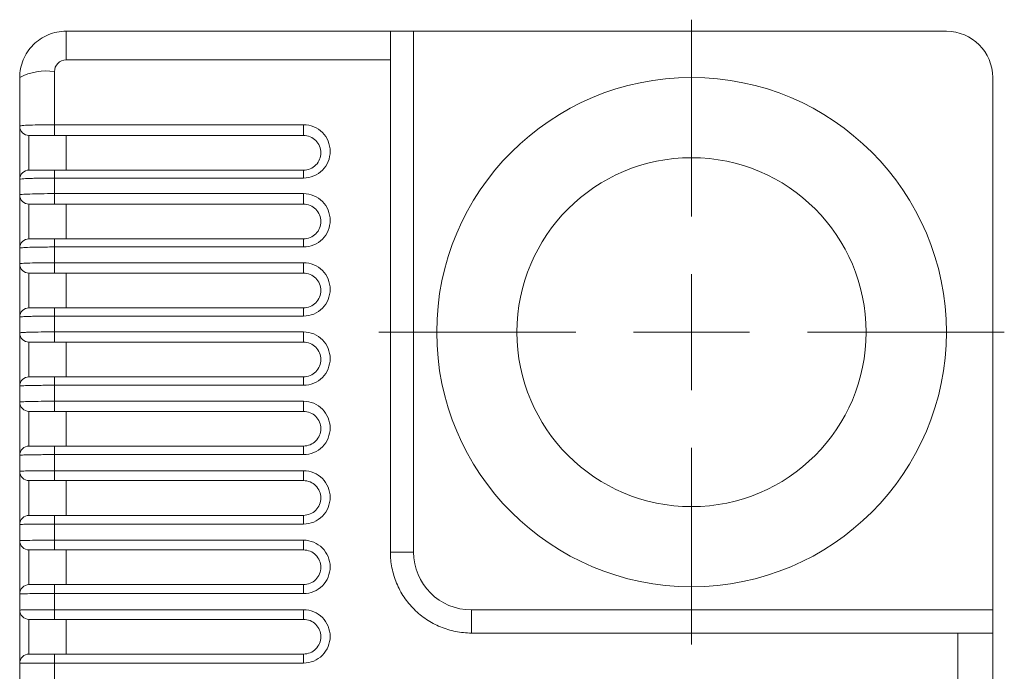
# Model space of a CAD drawing. Header units: millimetres. Extents: x 25 to 180, y 80 to 202.
# Tile 6 of 8: x 81 to 124, y 174 to 202. Entities that reach past the tile are written whole.
import ezdxf

# ---------------------------------------------------------------- set-up
doc = ezdxf.new("R2010")
doc.units = ezdxf.units.MM
doc.layers.add('___VS___', color=7, linetype='Continuous', lineweight=15)

# ---------------------------------------------------------------- blocks, each defined once
blk = doc.blocks.new('SW_CENTERMARKSYMBOL_1')
at = {"layer": '___VS___', "color": 0}
for p, q in [((0, 5), (0, 13.5)), ((0, 0), (0, 2.5)), ((-5, 0), (-13.5, 0)), ((0, 0), (-2.5, 0)), ((0, 0), (0, -2.5)), ((0, 0), (2.5, 0)), ((5, 0), (13.5, 0)), ((0, -5), (0, -13.5))]:
    blk.add_line(p, q, dxfattribs=at)

msp = doc.modelspace()

# ---------------------------------------------------------------- linework, layer by layer
at = {"color": 7, "linetype": 'Continuous', "lineweight": 15}
for p, q in [((83.06, 201.632), (83.06, 200.392)), ((83.06, 201.632), (97.06, 201.632)), ((97.06, 201.632), (97.06, 200.392)), ((97.06, 201.632), (98.06, 201.632)), ((98.06, 201.632), (98.06, 179.132)), ((98.06, 201.632), (121.06, 201.632)), ((97.06, 200.392), (83.06, 200.392)), ((97.06, 179.132), (97.06, 200.392)), ((82.56, 199.887), (82.56, 197.595)), ((81.06, 197.532), (81.06, 199.632)), ((123.06, 176.632), (123.06, 199.632)), ((81.06, 195.232), (81.06, 197.532)), ((82.56, 197.595), (93.31, 197.595)), ((82.56, 197.132), (82.56, 197.595)), ((93.31, 197.595), (93.31, 197.132)), ((81.46, 197.132), (81.46, 195.632)), ((93.31, 197.132), (82.56, 197.132)), ((83.06, 195.632), (83.06, 197.132)), ((82.56, 195.29), (82.56, 195.632)), ((82.56, 195.632), (93.31, 195.632)), ((93.31, 195.29), (93.31, 195.632)), ((81.06, 194.561), (81.06, 195.232)), ((82.56, 195.29), (82.56, 194.617)), ((93.31, 195.29), (82.56, 195.29)), ((81.06, 192.261), (81.06, 194.561)), ((82.56, 194.617), (93.31, 194.617)), ((82.56, 194.161), (82.56, 194.617)), ((93.31, 194.617), (93.31, 194.161)), ((81.46, 194.161), (81.46, 192.661)), ((93.31, 194.161), (82.56, 194.161)), ((83.06, 192.661), (83.06, 194.161)), ((82.56, 192.312), (82.56, 192.661)), ((82.56, 192.661), (93.31, 192.661)), ((93.31, 192.312), (93.31, 192.661)), ((81.06, 191.583), (81.06, 192.261)), ((82.56, 192.312), (82.56, 191.633)), ((93.31, 192.312), (82.56, 192.312)), ((81.06, 189.283), (81.06, 191.583)), ((82.56, 191.633), (93.31, 191.633)), ((82.56, 191.183), (82.56, 191.633)), ((93.31, 191.633), (93.31, 191.183)), ((81.46, 191.183), (81.46, 189.683)), ((93.31, 191.183), (82.56, 191.183)), ((83.06, 189.683), (83.06, 191.183)), ((82.56, 189.327), (82.56, 189.683)), ((82.56, 189.683), (93.31, 189.683)), ((93.31, 189.327), (93.31, 189.683)), ((81.06, 188.6), (81.06, 189.283)), ((82.56, 189.327), (82.56, 188.642)), ((93.31, 189.327), (82.56, 189.327)), ((81.06, 186.3), (81.06, 188.6)), ((82.56, 188.642), (93.31, 188.642)), ((82.56, 188.2), (82.56, 188.642)), ((93.31, 188.642), (93.31, 188.2)), ((81.46, 188.2), (81.46, 186.7)), ((93.31, 188.2), (82.56, 188.2)), ((83.06, 186.7), (83.06, 188.2)), ((82.56, 186.337), (82.56, 186.7)), ((82.56, 186.7), (93.31, 186.7)), ((93.31, 186.337), (93.31, 186.7)), ((81.06, 185.611), (81.06, 186.3)), ((82.56, 186.337), (82.56, 185.647)), ((93.31, 186.337), (82.56, 186.337)), ((81.06, 183.311), (81.06, 185.611)), ((82.56, 185.647), (93.31, 185.647)), ((82.56, 185.211), (82.56, 185.647)), ((93.31, 185.647), (93.31, 185.211)), ((81.46, 185.211), (81.46, 183.711)), ((93.31, 185.211), (82.56, 185.211)), ((83.06, 183.711), (83.06, 185.211)), ((82.56, 183.341), (82.56, 183.711)), ((82.56, 183.711), (93.31, 183.711)), ((93.31, 183.341), (93.31, 183.711)), ((81.06, 182.618), (81.06, 183.311)), ((82.56, 183.341), (82.56, 182.647)), ((93.31, 183.341), (82.56, 183.341)), ((81.06, 180.318), (81.06, 182.618)), ((82.56, 182.647), (93.31, 182.647)), ((82.56, 182.218), (82.56, 182.647)), ((93.31, 182.647), (93.31, 182.218)), ((81.46, 182.218), (81.46, 180.718)), ((93.31, 182.218), (82.56, 182.218)), ((83.06, 180.718), (83.06, 182.218)), ((82.56, 180.342), (82.56, 180.718)), ((82.56, 180.718), (93.31, 180.718)), ((93.31, 180.342), (93.31, 180.718)), ((81.06, 179.623), (81.06, 180.318)), ((82.56, 180.342), (82.56, 179.644)), ((93.31, 180.342), (82.56, 180.342)), ((81.06, 177.323), (81.06, 179.623)), ((82.56, 179.644), (93.31, 179.644)), ((82.56, 179.223), (82.56, 179.644)), ((93.31, 179.644), (93.31, 179.223)), ((81.46, 179.223), (81.46, 177.723)), ((93.31, 179.223), (82.56, 179.223)), ((83.06, 177.723), (83.06, 179.223)), ((98.06, 179.132), (97.06, 179.132)), ((82.56, 177.339), (82.56, 177.723)), ((82.56, 177.723), (93.31, 177.723)), ((93.31, 177.339), (93.31, 177.723)), ((81.06, 176.624), (81.06, 177.323)), ((82.56, 177.339), (82.56, 176.639)), ((93.31, 177.339), (82.56, 177.339)), ((81.06, 174.324), (81.06, 176.624)), ((82.56, 176.639), (93.31, 176.639)), ((82.56, 176.224), (82.56, 176.639)), ((93.31, 176.639), (93.31, 176.224)), ((100.56, 176.632), (123.06, 176.632)), ((100.56, 176.632), (100.56, 175.632)), ((123.06, 176.632), (123.06, 175.632)), ((81.46, 176.224), (81.46, 174.724)), ((93.31, 176.224), (82.56, 176.224)), ((83.06, 174.724), (83.06, 176.224)), ((121.56, 175.632), (100.56, 175.632)), ((121.56, 170.63), (121.56, 175.632)), ((123.06, 175.632), (123.06, 170.629)), ((82.56, 174.334), (82.56, 174.724)), ((82.56, 174.724), (93.31, 174.724)), ((93.31, 174.334), (93.31, 174.724)), ((81.06, 173.625), (81.06, 174.324)), ((82.56, 174.334), (82.56, 173.633)), ((93.31, 174.334), (82.56, 174.334))]:
    msp.add_line(p, q, dxfattribs=at)
for radius in [11, 7.536]:
    msp.add_circle((110.06, 188.632), radius, dxfattribs=at)
for centre, radius, start, end in [((121.06, 199.632), 2, 0, 90), ((82.196, 197.491), 2.424, 81.3608, 117.9385), ((81.46, 197.532), 0.4, 180, 270), ((81.46, 195.232), 0.4, 90, 180), ((81.46, 194.561), 0.4, 180, 270), ((81.46, 192.261), 0.4, 90, 180), ((81.46, 191.583), 0.4, 180, 270), ((81.46, 189.283), 0.4, 90, 180), ((81.46, 188.6), 0.4, 180, 270), ((81.46, 186.3), 0.4, 90, 180), ((81.46, 185.611), 0.4, 180, 270), ((81.46, 183.311), 0.4, 90, 180), ((81.46, 182.618), 0.4, 180, 270), ((81.46, 180.318), 0.4, 90, 180), ((81.46, 179.623), 0.4, 180, 270), ((100.56, 179.132), 2.5, 180, 270), ((81.46, 177.323), 0.4, 90, 180), ((81.46, 176.624), 0.4, 180, 270), ((81.46, 174.324), 0.4, 90, 180)]:
    msp.add_arc(centre, radius, start, end, dxfattribs=at)
for points, knots in [([(83.06, 201.632), (82.928, 201.632), (82.798, 201.619), (82.542, 201.569), (82.415, 201.53), (82.173, 201.43), (82.058, 201.368), (81.841, 201.223), (81.738, 201.139), (81.461, 200.862), (81.312, 200.639), (81.113, 200.159), (81.06, 199.896), (81.06, 199.632)], [0, 0, 0, 0, 0.125, 0.125, 0.25, 0.25, 0.375, 0.375, 0.5, 0.5, 0.75, 0.75, 1, 1, 1, 1]), ([(82.56, 199.887), (82.56, 200.019), (82.613, 200.149), (82.796, 200.335), (82.926, 200.392), (83.06, 200.392)], [0, 0, 0, 0, 0.5, 0.5, 1, 1, 1, 1]), ([(81.06, 197.532), (81.06, 197.536), (81.069, 197.541), (81.107, 197.549), (81.136, 197.553), (81.211, 197.56), (81.256, 197.564), (81.365, 197.571), (81.428, 197.574), (81.635, 197.582), (81.802, 197.587), (82.164, 197.593), (82.361, 197.595), (82.56, 197.595)], [0, 0, 0, 0, 0.125, 0.125, 0.25, 0.25, 0.375, 0.375, 0.5, 0.5, 0.75, 0.75, 1, 1, 1, 1]), ([(93.31, 197.595), (93.463, 197.595), (93.613, 197.565), (93.892, 197.448), (94.02, 197.361), (94.231, 197.148), (94.316, 197.02), (94.43, 196.743), (94.46, 196.593), (94.46, 196.294), (94.431, 196.144), (94.317, 195.866), (94.233, 195.739), (94.02, 195.523), (93.893, 195.437), (93.613, 195.32), (93.463, 195.29), (93.31, 195.29)], [0, 0, 0, 0, 0.125, 0.125, 0.25, 0.25, 0.375, 0.375, 0.5, 0.5, 0.625, 0.625, 0.75, 0.75, 0.875, 0.875, 1, 1, 1, 1]), ([(82.56, 197.132), (82.414, 197.132), (82.268, 197.132), (82.003, 197.132), (81.88, 197.132), (81.678, 197.132), (81.597, 197.132), (81.488, 197.132), (81.46, 197.132), (81.46, 197.132)], [0, 0, 0, 0, 0.25, 0.25, 0.5, 0.5, 0.75, 0.75, 1, 1, 1, 1]), ([(93.31, 195.632), (93.511, 195.632), (93.705, 195.715), (93.914, 195.926), (93.968, 196.009), (94.041, 196.19), (94.06, 196.287), (94.059, 196.576), (93.981, 196.77), (93.775, 196.979), (93.692, 197.035), (93.509, 197.112), (93.41, 197.132), (93.31, 197.132)], [0, 0, 0, 0, 0.25, 0.25, 0.375, 0.375, 0.5, 0.5, 0.75, 0.75, 0.875, 0.875, 1, 1, 1, 1]), ([(81.46, 195.632), (81.46, 195.632), (81.489, 195.632), (81.598, 195.632), (81.679, 195.632), (81.881, 195.632), (82.003, 195.632), (82.27, 195.632), (82.414, 195.632), (82.56, 195.632)], [0, 0, 0, 0, 0.25, 0.25, 0.5, 0.5, 0.75, 0.75, 1, 1, 1, 1]), ([(82.56, 195.29), (82.46, 195.29), (82.363, 195.289), (82.171, 195.288), (82.075, 195.287), (81.893, 195.284), (81.807, 195.282), (81.644, 195.278), (81.567, 195.276), (81.36, 195.268), (81.248, 195.261), (81.099, 195.247), (81.06, 195.24), (81.06, 195.232)], [0, 0, 0, 0, 0.125, 0.125, 0.25, 0.25, 0.375, 0.375, 0.5, 0.5, 0.75, 0.75, 1, 1, 1, 1]), ([(81.06, 194.561), (81.06, 194.565), (81.069, 194.569), (81.107, 194.576), (81.136, 194.579), (81.211, 194.586), (81.257, 194.589), (81.365, 194.595), (81.428, 194.598), (81.635, 194.606), (81.803, 194.61), (82.164, 194.616), (82.361, 194.617), (82.56, 194.617)], [0, 0, 0, 0, 0.125, 0.125, 0.25, 0.25, 0.375, 0.375, 0.5, 0.5, 0.75, 0.75, 1, 1, 1, 1]), ([(93.31, 194.617), (93.463, 194.617), (93.613, 194.587), (93.892, 194.47), (94.019, 194.384), (94.231, 194.171), (94.316, 194.042), (94.43, 193.766), (94.46, 193.615), (94.46, 193.316), (94.431, 193.166), (94.316, 192.887), (94.233, 192.76), (94.019, 192.544), (93.892, 192.459), (93.613, 192.342), (93.463, 192.312), (93.31, 192.312)], [0, 0, 0, 0, 0.125, 0.125, 0.25, 0.25, 0.375, 0.375, 0.5, 0.5, 0.625, 0.625, 0.75, 0.75, 0.875, 0.875, 1, 1, 1, 1]), ([(82.56, 194.161), (82.414, 194.161), (82.269, 194.161), (82.003, 194.161), (81.881, 194.161), (81.679, 194.161), (81.597, 194.161), (81.488, 194.161), (81.46, 194.161), (81.46, 194.161)], [0, 0, 0, 0, 0.25, 0.25, 0.5, 0.5, 0.75, 0.75, 1, 1, 1, 1]), ([(93.31, 192.661), (93.51, 192.661), (93.704, 192.743), (93.913, 192.955), (93.967, 193.037), (94.041, 193.218), (94.06, 193.315), (94.06, 193.606), (93.98, 193.8), (93.774, 194.008), (93.691, 194.065), (93.508, 194.141), (93.41, 194.161), (93.31, 194.161)], [0, 0, 0, 0, 0.25, 0.25, 0.375, 0.375, 0.5, 0.5, 0.75, 0.75, 0.875, 0.875, 1, 1, 1, 1]), ([(81.46, 192.661), (81.46, 192.661), (81.489, 192.661), (81.598, 192.661), (81.679, 192.661), (81.882, 192.661), (82.004, 192.661), (82.271, 192.661), (82.414, 192.661), (82.56, 192.661)], [0, 0, 0, 0, 0.25, 0.25, 0.5, 0.5, 0.75, 0.75, 1, 1, 1, 1]), ([(82.56, 192.312), (82.46, 192.312), (82.363, 192.312), (82.171, 192.31), (82.075, 192.309), (81.894, 192.307), (81.808, 192.305), (81.644, 192.302), (81.567, 192.299), (81.36, 192.292), (81.249, 192.287), (81.099, 192.275), (81.06, 192.268), (81.06, 192.261)], [0, 0, 0, 0, 0.125, 0.125, 0.25, 0.25, 0.375, 0.375, 0.5, 0.5, 0.75, 0.75, 1, 1, 1, 1]), ([(81.06, 191.583), (81.06, 191.587), (81.069, 191.59), (81.107, 191.596), (81.136, 191.599), (81.211, 191.605), (81.257, 191.608), (81.365, 191.613), (81.429, 191.616), (81.636, 191.623), (81.803, 191.626), (82.164, 191.631), (82.361, 191.633), (82.56, 191.633)], [0, 0, 0, 0, 0.125, 0.125, 0.25, 0.25, 0.375, 0.375, 0.5, 0.5, 0.75, 0.75, 1, 1, 1, 1]), ([(93.31, 191.633), (93.462, 191.633), (93.612, 191.602), (93.891, 191.486), (94.019, 191.4), (94.231, 191.187), (94.316, 191.058), (94.43, 190.781), (94.46, 190.631), (94.46, 190.331), (94.43, 190.181), (94.316, 189.902), (94.232, 189.775), (94.018, 189.559), (93.892, 189.474), (93.612, 189.358), (93.462, 189.327), (93.31, 189.327)], [0, 0, 0, 0, 0.125, 0.125, 0.25, 0.25, 0.375, 0.375, 0.5, 0.5, 0.625, 0.625, 0.75, 0.75, 0.875, 0.875, 1, 1, 1, 1]), ([(82.56, 191.183), (82.414, 191.183), (82.269, 191.183), (82.004, 191.183), (81.881, 191.183), (81.679, 191.183), (81.598, 191.183), (81.488, 191.183), (81.46, 191.183), (81.46, 191.183)], [0, 0, 0, 0, 0.25, 0.25, 0.5, 0.5, 0.75, 0.75, 1, 1, 1, 1]), ([(93.31, 189.683), (93.51, 189.683), (93.703, 189.765), (93.912, 189.976), (93.967, 190.059), (94.041, 190.24), (94.06, 190.337), (94.06, 190.628), (93.98, 190.823), (93.773, 191.031), (93.69, 191.087), (93.508, 191.163), (93.41, 191.183), (93.31, 191.183)], [0, 0, 0, 0, 0.25, 0.25, 0.375, 0.375, 0.5, 0.5, 0.75, 0.75, 0.875, 0.875, 1, 1, 1, 1]), ([(81.46, 189.683), (81.46, 189.683), (81.489, 189.683), (81.598, 189.683), (81.68, 189.683), (81.882, 189.683), (82.004, 189.683), (82.271, 189.683), (82.414, 189.683), (82.56, 189.683)], [0, 0, 0, 0, 0.25, 0.25, 0.5, 0.5, 0.75, 0.75, 1, 1, 1, 1]), ([(82.56, 189.327), (82.461, 189.327), (82.363, 189.327), (82.171, 189.326), (82.076, 189.325), (81.894, 189.323), (81.808, 189.321), (81.645, 189.318), (81.568, 189.316), (81.36, 189.31), (81.249, 189.306), (81.099, 189.295), (81.06, 189.289), (81.06, 189.283)], [0, 0, 0, 0, 0.125, 0.125, 0.25, 0.25, 0.375, 0.375, 0.5, 0.5, 0.75, 0.75, 1, 1, 1, 1]), ([(81.06, 188.6), (81.06, 188.603), (81.069, 188.605), (81.107, 188.611), (81.136, 188.613), (81.211, 188.618), (81.257, 188.621), (81.366, 188.626), (81.429, 188.628), (81.636, 188.634), (81.803, 188.637), (82.164, 188.641), (82.361, 188.642), (82.56, 188.642)], [0, 0, 0, 0, 0.125, 0.125, 0.25, 0.25, 0.375, 0.375, 0.5, 0.5, 0.75, 0.75, 1, 1, 1, 1]), ([(93.31, 188.642), (93.462, 188.642), (93.612, 188.612), (93.891, 188.495), (94.019, 188.409), (94.23, 188.196), (94.316, 188.068), (94.43, 187.791), (94.46, 187.64), (94.46, 187.341), (94.43, 187.19), (94.316, 186.911), (94.232, 186.784), (94.018, 186.569), (93.891, 186.484), (93.612, 186.367), (93.462, 186.337), (93.31, 186.337)], [0, 0, 0, 0, 0.125, 0.125, 0.25, 0.25, 0.375, 0.375, 0.5, 0.5, 0.625, 0.625, 0.75, 0.75, 0.875, 0.875, 1, 1, 1, 1]), ([(82.56, 188.2), (82.414, 188.2), (82.269, 188.2), (82.004, 188.2), (81.882, 188.2), (81.679, 188.2), (81.598, 188.2), (81.488, 188.2), (81.46, 188.2), (81.46, 188.2)], [0, 0, 0, 0, 0.25, 0.25, 0.5, 0.5, 0.75, 0.75, 1, 1, 1, 1]), ([(93.31, 186.7), (93.509, 186.7), (93.703, 186.781), (93.912, 186.992), (93.966, 187.074), (94.041, 187.255), (94.06, 187.353), (94.06, 187.645), (93.979, 187.84), (93.773, 188.048), (93.689, 188.104), (93.507, 188.18), (93.409, 188.2), (93.31, 188.2)], [0, 0, 0, 0, 0.25, 0.25, 0.375, 0.375, 0.5, 0.5, 0.75, 0.75, 0.875, 0.875, 1, 1, 1, 1]), ([(81.46, 186.7), (81.46, 186.7), (81.489, 186.7), (81.598, 186.7), (81.68, 186.7), (81.883, 186.7), (82.005, 186.7), (82.271, 186.7), (82.414, 186.7), (82.56, 186.7)], [0, 0, 0, 0, 0.25, 0.25, 0.5, 0.5, 0.75, 0.75, 1, 1, 1, 1]), ([(82.56, 186.337), (82.461, 186.337), (82.363, 186.337), (82.171, 186.336), (82.076, 186.335), (81.894, 186.333), (81.808, 186.332), (81.645, 186.329), (81.568, 186.328), (81.361, 186.323), (81.249, 186.318), (81.099, 186.309), (81.06, 186.305), (81.06, 186.3)], [0, 0, 0, 0, 0.125, 0.125, 0.25, 0.25, 0.375, 0.375, 0.5, 0.5, 0.75, 0.75, 1, 1, 1, 1]), ([(81.06, 185.611), (81.06, 185.613), (81.069, 185.616), (81.107, 185.62), (81.136, 185.623), (81.211, 185.627), (81.257, 185.629), (81.366, 185.633), (81.429, 185.635), (81.636, 185.639), (81.804, 185.642), (82.164, 185.646), (82.361, 185.647), (82.56, 185.647)], [0, 0, 0, 0, 0.125, 0.125, 0.25, 0.25, 0.375, 0.375, 0.5, 0.5, 0.75, 0.75, 1, 1, 1, 1]), ([(93.31, 185.647), (93.462, 185.647), (93.612, 185.616), (93.891, 185.5), (94.018, 185.414), (94.23, 185.201), (94.315, 185.073), (94.43, 184.796), (94.46, 184.645), (94.46, 184.345), (94.43, 184.194), (94.316, 183.916), (94.232, 183.788), (94.018, 183.573), (93.891, 183.488), (93.612, 183.371), (93.462, 183.341), (93.31, 183.341)], [0, 0, 0, 0, 0.125, 0.125, 0.25, 0.25, 0.375, 0.375, 0.5, 0.5, 0.625, 0.625, 0.75, 0.75, 0.875, 0.875, 1, 1, 1, 1]), ([(82.56, 185.211), (82.414, 185.211), (82.27, 185.211), (82.005, 185.211), (81.882, 185.211), (81.68, 185.211), (81.598, 185.211), (81.488, 185.211), (81.46, 185.211), (81.46, 185.211)], [0, 0, 0, 0, 0.25, 0.25, 0.5, 0.5, 0.75, 0.75, 1, 1, 1, 1]), ([(93.31, 183.711), (93.509, 183.711), (93.702, 183.792), (93.911, 184.002), (93.966, 184.085), (94.041, 184.266), (94.06, 184.364), (94.06, 184.657), (93.979, 184.852), (93.772, 185.06), (93.689, 185.116), (93.507, 185.191), (93.409, 185.211), (93.31, 185.211)], [0, 0, 0, 0, 0.25, 0.25, 0.375, 0.375, 0.5, 0.5, 0.75, 0.75, 0.875, 0.875, 1, 1, 1, 1]), ([(81.46, 183.711), (81.46, 183.711), (81.489, 183.711), (81.598, 183.711), (81.68, 183.711), (81.883, 183.711), (82.005, 183.711), (82.272, 183.711), (82.414, 183.711), (82.56, 183.711)], [0, 0, 0, 0, 0.25, 0.25, 0.5, 0.5, 0.75, 0.75, 1, 1, 1, 1]), ([(82.56, 183.341), (82.461, 183.341), (82.363, 183.341), (82.171, 183.34), (82.076, 183.34), (81.895, 183.338), (81.808, 183.337), (81.645, 183.335), (81.568, 183.334), (81.361, 183.33), (81.249, 183.326), (81.099, 183.319), (81.06, 183.315), (81.06, 183.311)], [0, 0, 0, 0, 0.125, 0.125, 0.25, 0.25, 0.375, 0.375, 0.5, 0.5, 0.75, 0.75, 1, 1, 1, 1]), ([(81.06, 182.618), (81.06, 182.62), (81.069, 182.622), (81.107, 182.626), (81.136, 182.628), (81.211, 182.631), (81.257, 182.633), (81.366, 182.636), (81.429, 182.637), (81.637, 182.641), (81.804, 182.643), (82.165, 182.646), (82.362, 182.647), (82.56, 182.647)], [0, 0, 0, 0, 0.125, 0.125, 0.25, 0.25, 0.375, 0.375, 0.5, 0.5, 0.75, 0.75, 1, 1, 1, 1]), ([(93.31, 182.647), (93.462, 182.647), (93.611, 182.617), (93.89, 182.501), (94.018, 182.415), (94.23, 182.202), (94.315, 182.074), (94.43, 181.797), (94.46, 181.645), (94.46, 181.345), (94.43, 181.195), (94.316, 180.916), (94.232, 180.789), (94.017, 180.573), (93.891, 180.488), (93.612, 180.372), (93.462, 180.342), (93.31, 180.342)], [0, 0, 0, 0, 0.125, 0.125, 0.25, 0.25, 0.375, 0.375, 0.5, 0.5, 0.625, 0.625, 0.75, 0.75, 0.875, 0.875, 1, 1, 1, 1]), ([(82.56, 182.218), (82.414, 182.218), (82.27, 182.218), (82.005, 182.218), (81.882, 182.218), (81.68, 182.218), (81.598, 182.218), (81.488, 182.218), (81.46, 182.218), (81.46, 182.218)], [0, 0, 0, 0, 0.25, 0.25, 0.5, 0.5, 0.75, 0.75, 1, 1, 1, 1]), ([(93.31, 180.718), (93.508, 180.718), (93.701, 180.799), (93.911, 181.009), (93.966, 181.092), (94.041, 181.273), (94.06, 181.372), (94.06, 181.664), (93.979, 181.86), (93.772, 182.067), (93.688, 182.123), (93.507, 182.199), (93.409, 182.218), (93.31, 182.218)], [0, 0, 0, 0, 0.25, 0.25, 0.375, 0.375, 0.5, 0.5, 0.75, 0.75, 0.875, 0.875, 1, 1, 1, 1]), ([(81.46, 180.718), (81.46, 180.718), (81.489, 180.718), (81.599, 180.718), (81.68, 180.718), (81.883, 180.718), (82.005, 180.718), (82.272, 180.718), (82.414, 180.718), (82.56, 180.718)], [0, 0, 0, 0, 0.25, 0.25, 0.5, 0.5, 0.75, 0.75, 1, 1, 1, 1]), ([(82.56, 180.342), (82.461, 180.342), (82.363, 180.342), (82.172, 180.341), (82.076, 180.341), (81.895, 180.339), (81.809, 180.339), (81.646, 180.337), (81.568, 180.336), (81.361, 180.333), (81.249, 180.33), (81.1, 180.325), (81.06, 180.322), (81.06, 180.318)], [0, 0, 0, 0, 0.125, 0.125, 0.25, 0.25, 0.375, 0.375, 0.5, 0.5, 0.75, 0.75, 1, 1, 1, 1]), ([(81.06, 179.623), (81.06, 179.624), (81.069, 179.625), (81.107, 179.628), (81.136, 179.63), (81.211, 179.632), (81.257, 179.633), (81.366, 179.636), (81.429, 179.637), (81.637, 179.64), (81.804, 179.642), (82.165, 179.644), (82.362, 179.644), (82.56, 179.644)], [0, 0, 0, 0, 0.125, 0.125, 0.25, 0.25, 0.375, 0.375, 0.5, 0.5, 0.75, 0.75, 1, 1, 1, 1]), ([(93.31, 179.644), (93.462, 179.644), (93.611, 179.614), (93.89, 179.498), (94.018, 179.412), (94.23, 179.2), (94.315, 179.071), (94.43, 178.794), (94.46, 178.643), (94.46, 178.342), (94.43, 178.192), (94.316, 177.913), (94.231, 177.786), (94.017, 177.57), (93.891, 177.485), (93.612, 177.369), (93.462, 177.339), (93.31, 177.339)], [0, 0, 0, 0, 0.125, 0.125, 0.25, 0.25, 0.375, 0.375, 0.5, 0.5, 0.625, 0.625, 0.75, 0.75, 0.875, 0.875, 1, 1, 1, 1]), ([(82.56, 179.223), (82.414, 179.223), (82.27, 179.223), (82.005, 179.223), (81.883, 179.223), (81.68, 179.223), (81.598, 179.223), (81.488, 179.223), (81.46, 179.223), (81.46, 179.223)], [0, 0, 0, 0, 0.25, 0.25, 0.5, 0.5, 0.75, 0.75, 1, 1, 1, 1]), ([(93.31, 177.723), (93.508, 177.723), (93.701, 177.803), (93.911, 178.013), (93.966, 178.096), (94.041, 178.277), (94.06, 178.376), (94.06, 178.669), (93.979, 178.864), (93.771, 179.072), (93.688, 179.128), (93.506, 179.203), (93.409, 179.223), (93.31, 179.223)], [0, 0, 0, 0, 0.25, 0.25, 0.375, 0.375, 0.5, 0.5, 0.75, 0.75, 0.875, 0.875, 1, 1, 1, 1]), ([(100.56, 175.632), (100.329, 175.632), (100.101, 175.655), (99.654, 175.744), (99.432, 175.811), (99.008, 175.987), (98.807, 176.094), (98.427, 176.348), (98.246, 176.496), (97.924, 176.819), (97.779, 176.995), (97.523, 177.377), (97.414, 177.58), (97.24, 178.001), (97.173, 178.221), (97.082, 178.673), (97.06, 178.901), (97.06, 179.132)], [0, 0, 0, 0, 0.125, 0.125, 0.25, 0.25, 0.375, 0.375, 0.5, 0.5, 0.625, 0.625, 0.75, 0.75, 0.875, 0.875, 1, 1, 1, 1]), ([(81.46, 177.723), (81.46, 177.723), (81.489, 177.723), (81.599, 177.723), (81.681, 177.723), (81.883, 177.723), (82.005, 177.723), (82.272, 177.723), (82.414, 177.723), (82.56, 177.723)], [0, 0, 0, 0, 0.25, 0.25, 0.5, 0.5, 0.75, 0.75, 1, 1, 1, 1]), ([(82.56, 177.339), (82.461, 177.339), (82.363, 177.339), (82.172, 177.339), (82.076, 177.338), (81.895, 177.337), (81.809, 177.337), (81.646, 177.336), (81.569, 177.335), (81.361, 177.333), (81.249, 177.331), (81.1, 177.327), (81.06, 177.325), (81.06, 177.323)], [0, 0, 0, 0, 0.125, 0.125, 0.25, 0.25, 0.375, 0.375, 0.5, 0.5, 0.75, 0.75, 1, 1, 1, 1]), ([(81.06, 176.624), (81.06, 176.625), (81.069, 176.626), (81.107, 176.628), (81.136, 176.629), (81.211, 176.631), (81.257, 176.632), (81.366, 176.634), (81.429, 176.634), (81.637, 176.636), (81.804, 176.637), (82.165, 176.639), (82.362, 176.639), (82.56, 176.639)], [0, 0, 0, 0, 0.125, 0.125, 0.25, 0.25, 0.375, 0.375, 0.5, 0.5, 0.75, 0.75, 1, 1, 1, 1]), ([(93.31, 176.639), (93.462, 176.639), (93.611, 176.609), (93.89, 176.493), (94.017, 176.408), (94.229, 176.195), (94.315, 176.066), (94.429, 175.789), (94.46, 175.638), (94.46, 175.337), (94.43, 175.187), (94.315, 174.908), (94.231, 174.781), (94.017, 174.565), (93.89, 174.48), (93.611, 174.364), (93.462, 174.334), (93.31, 174.334)], [0, 0, 0, 0, 0.125, 0.125, 0.25, 0.25, 0.375, 0.375, 0.5, 0.5, 0.625, 0.625, 0.75, 0.75, 0.875, 0.875, 1, 1, 1, 1]), ([(82.56, 176.224), (82.414, 176.224), (82.27, 176.224), (82.005, 176.224), (81.883, 176.224), (81.68, 176.224), (81.599, 176.224), (81.488, 176.224), (81.46, 176.224), (81.46, 176.224)], [0, 0, 0, 0, 0.25, 0.25, 0.5, 0.5, 0.75, 0.75, 1, 1, 1, 1]), ([(93.31, 174.724), (93.508, 174.724), (93.701, 174.805), (93.911, 175.015), (93.966, 175.097), (94.04, 175.279), (94.06, 175.377), (94.06, 175.671), (93.979, 175.866), (93.771, 176.074), (93.688, 176.13), (93.506, 176.205), (93.409, 176.224), (93.31, 176.224)], [0, 0, 0, 0, 0.25, 0.25, 0.375, 0.375, 0.5, 0.5, 0.75, 0.75, 0.875, 0.875, 1, 1, 1, 1]), ([(121.56, 175.632), (121.659, 175.632), (121.756, 175.632), (121.948, 175.632), (122.043, 175.632), (122.225, 175.632), (122.311, 175.632), (122.474, 175.632), (122.551, 175.632), (122.758, 175.632), (122.87, 175.632), (123.02, 175.632), (123.06, 175.632), (123.06, 175.632)], [0, 0, 0, 0, 0.125, 0.125, 0.25, 0.25, 0.375, 0.375, 0.5, 0.5, 0.75, 0.75, 1, 1, 1, 1]), ([(81.46, 174.724), (81.46, 174.724), (81.489, 174.724), (81.599, 174.724), (81.681, 174.724), (81.884, 174.724), (82.006, 174.724), (82.272, 174.724), (82.414, 174.724), (82.56, 174.724)], [0, 0, 0, 0, 0.25, 0.25, 0.5, 0.5, 0.75, 0.75, 1, 1, 1, 1]), ([(82.56, 174.334), (82.461, 174.334), (82.363, 174.334), (82.172, 174.334), (82.076, 174.334), (81.895, 174.333), (81.809, 174.333), (81.646, 174.332), (81.569, 174.332), (81.361, 174.33), (81.249, 174.329), (81.1, 174.327), (81.06, 174.326), (81.06, 174.324)], [0, 0, 0, 0, 0.125, 0.125, 0.25, 0.25, 0.375, 0.375, 0.5, 0.5, 0.75, 0.75, 1, 1, 1, 1])]:
    msp.add_open_spline(points, degree=3, knots=knots, dxfattribs=at)

# ---------------------------------------------------------------- block references
at = {"layer": '___VS___'}
msp.add_blockref('SW_CENTERMARKSYMBOL_1', (110.06, 188.632), dxfattribs=at)

doc.saveas('drawing.dxf')
